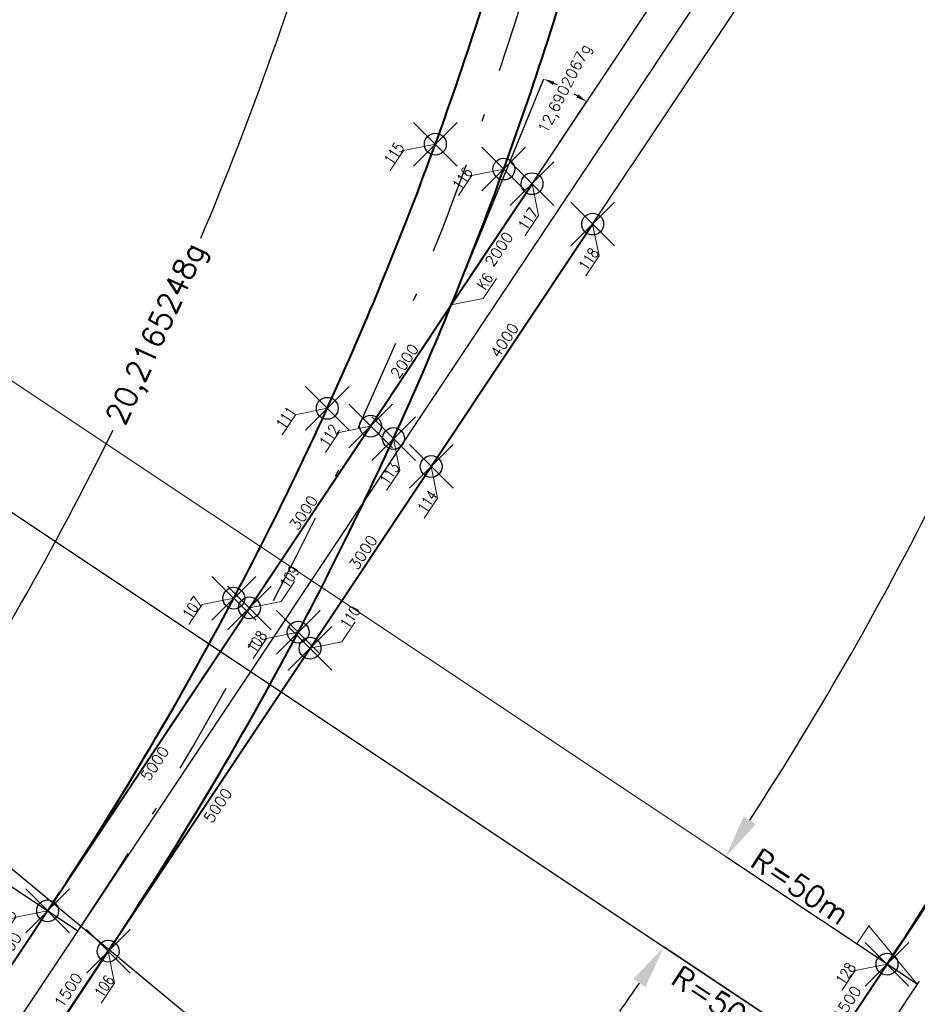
# Model space of a CAD drawing. Header units: metres. Extents: x 6603774 to 6604307, y 5739787 to 5740703.
# Tile 18 of 30: x 6604026 to 6604038, y 5739853 to 5739866. Entities that reach past the tile are written whole.
import ezdxf

# ---------------------------------------------------------------- set-up
doc = ezdxf.new("R2010")
doc.units = ezdxf.units.M
doc.header["$PDMODE"] = 35
doc.header["$PDSIZE"] = 0.3
doc.linetypes.add('DASHDOT', pattern=[25.4, 12.7, -6.35, 0, -6.35])
doc.layers.add('-punkty-specyf', color=7, linetype='Continuous')
for name, color, linetype, lineweight in [('-spec-dług-szyn', 7, 'Continuous', 20), ('-spec-wym-k-wewn', 6, 'Continuous', 13), ('-spec-wym-k-zewn', 30, 'Continuous', 13), ('-spec-wym-kąt-blok', 160, 'Continuous', 13), ('mat-szyna 76C1(VK Ri60)', 3, 'Continuous', 40), ('mat-szyna R60R2', 7, 'Continuous', 40), ('OSIE_TORU', 10, 'DASHDOT', 30), ('szyna 59R2 (między zwr. a krzyż.)', 222, 'Continuous', 40), ('szyna 60R2 (między zwr. a krzyż.)', 254, 'Continuous', 40), ('T_szyny 60R2 R290', 14, 'Continuous', 40), ('wsp-KrzyżownicRZ', 1, 'Continuous', 15), ('wsp-tocznej-szyn RZ', 114, 'Continuous', 15), ('zwrotnica R50m', 140, 'Continuous', 40)]:
    doc.layers.add(name, color=color, linetype=linetype, lineweight=lineweight)
doc.styles.add('dług-szyn', font='txt.shx')
doc.styles.add('prom-specyf', font='txt.shx')
doc.styles.add('WSP', font='txt.shx', dxfattribs={"width": 0.8})
doc.dimstyles.new('Długości-szyn-spec', dxfattribs={"dimtxt": 0.15, "dimasz": 0.01, "dimexe": 1.25, "dimexo": 0, "dimgap": 0, "dimtad": 0, "dimdec": 0, "dimlfac": 1000, "dimtxsty": 'dług-szyn', "dimblk": 'NONE', "dimcen": 0, "dimse1": 1, "dimse2": 1, "dimsd1": 1, "dimsd2": 1, "dimaunit": 1, "dimadec": 3, "dimazin": 0, "dimtfac": 1, "dimtdec": 0, "dimtmove": 0, "dimatfit": 3, "dimldrblk": 'NONE', "dimfxl": 1, "dimtolj": 1, "dimarcsym": 0})
doc.dimstyles.new('krzyz-tory-w-100-kąty', dxfattribs={"dimtxt": 0.15, "dimasz": 0.15, "dimexe": 0, "dimexo": 0, "dimgap": 0.03, "dimtad": 0, "dimdec": 0, "dimtxsty": 'prom-specyf', "dimcen": 0, "dimaunit": 2, "dimadec": 7, "dimazin": 0, "dimtfac": 1, "dimtdec": 0, "dimtmove": 0, "dimatfit": 3, "dimfxl": 1, "dimarcsym": 0})
doc.dimstyles.new('Strzałka -pra-duża-spec', dxfattribs={"dimtxt": 0.3, "dimasz": 1.2, "dimexe": 0, "dimexo": 0, "dimgap": 0.005, "dimtad": 3, "dimjust": 1, "dimdec": 0, "dimzin": 0, "dimdsep": 46, "dimtxsty": 'prom-specyf', "dimblk": 'STRZAŁKA1', "dimcen": 0, "dimdle": 0.6, "dimclrd": 256, "dimadec": 0, "dimazin": 0, "dimtfac": 0.75, "dimtdec": 0, "dimtofl": 0, "dimtmove": 2, "dimatfit": 3, "dimfxl": 1, "dimtolj": 1, "dimtzin": 0, "dimlwd": -1, "dimarcsym": 0})
doc.dimstyles.new('Strzałka -pra-spec', dxfattribs={"dimtxt": 0.3, "dimasz": 1, "dimexe": 0, "dimexo": 0, "dimgap": 0.005, "dimtad": 3, "dimjust": 1, "dimdec": 0, "dimzin": 0, "dimdsep": 46, "dimtxsty": 'prom-specyf', "dimblk": 'STRZAŁKA1', "dimcen": 0, "dimdle": 0.6, "dimclrd": 256, "dimadec": 0, "dimazin": 0, "dimtfac": 0.75, "dimtdec": 0, "dimtofl": 0, "dimtmove": 2, "dimatfit": 3, "dimfxl": 1, "dimtolj": 1, "dimtzin": 0, "dimlwd": -1, "dimarcsym": 0})
doc.dimstyles.new('Strzałka le--spec', dxfattribs={"dimtxt": 0.3, "dimasz": 1, "dimexe": 0, "dimexo": 0, "dimgap": 0.02, "dimtad": 1, "dimdec": 0, "dimzin": 0, "dimdsep": 46, "dimtxsty": 'prom-specyf', "dimblk": 'STZRAŁKA-LEWA', "dimcen": 0, "dimdle": 0.6, "dimadec": 0, "dimazin": 0, "dimtfac": 0.75, "dimtdec": 0, "dimtofl": 0, "dimtmove": 2, "dimatfit": 3, "dimfxl": 1, "dimtolj": 1, "dimtzin": 0, "dimarcsym": 0})
doc.dimstyles.new('Strzałka le-duża-spec', dxfattribs={"dimtxt": 0.3, "dimasz": 1.2, "dimexe": 0, "dimexo": 0, "dimgap": 0.02, "dimtad": 1, "dimdec": 0, "dimzin": 0, "dimdsep": 46, "dimtxsty": 'prom-specyf', "dimblk": 'STZRAŁKA-LEWA', "dimcen": 0, "dimdle": 0.6, "dimadec": 0, "dimazin": 0, "dimtfac": 0.75, "dimtdec": 0, "dimtofl": 0, "dimtmove": 2, "dimatfit": 3, "dimfxl": 1, "dimtolj": 1, "dimtzin": 0, "dimarcsym": 0})
doc.dimstyles.new('tory-w-100-kąty', dxfattribs={"dimtxt": 0.15, "dimasz": 0.6, "dimexe": 0, "dimexo": 0, "dimgap": 0, "dimtad": 0, "dimdec": 0, "dimtxsty": 'prom-specyf', "dimcen": 0, "dimaunit": 2, "dimadec": 7, "dimazin": 0, "dimtfac": 1, "dimtdec": 0, "dimtmove": 0, "dimatfit": 3, "dimfxl": 1, "dimarcsym": 0})

# ---------------------------------------------------------------- blocks, each defined once
blk = doc.blocks.new('STZRAŁKA-LEWA')
for p, q in [((-1, 0), (0, 0)), ((0, 0), (-1, -0.299)), ((-1, 0), (-1, -0.299))]:
    blk.add_line(p, q)
blk = doc.blocks.new('*D65')
at = {"layer": '-spec-wym-k-zewn', "color": 0, "lineweight": -2, "transparency": 16777216}
blk.add_line((6604082.038, 5739854.567), (6604034.429, 5739867.75), dxfattribs=at)
at = {"layer": 'Defpoints', "color": 0, "transparency": 16777216}
for p in [(6604033.273, 5739868.07), (6604081.459, 5739854.727)]:
    blk.add_point(p, dxfattribs=at)
at = {"layer": '-spec-wym-k-zewn', "color": 0, "lineweight": -2, "transparency": 16777216, "xscale": 1.2, "yscale": 1.2, "zscale": 1.2, "rotation": 164.5225673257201}
blk.add_blockref('STZRAŁKA-LEWA', (6604033.273, 5739868.07), dxfattribs=at)
at = {"layer": '-spec-wym-k-zewn', "color": 0, "transparency": 16777216, "insert": (6604037.75, 5739867.045), "char_height": 0.3, "attachment_point": 5, "rotation": 344.5226, "style": 'prom-specyf'}
blk.add_mtext('\\A1;R=50m', dxfattribs=at)
blk = doc.blocks.new('*D67')
at = {"layer": '-spec-wym-k-zewn', "color": 0, "lineweight": -2, "transparency": 16777216}
for p, q in [((6604039.848, 5739882.45), (6604041.077, 5739881.631)), ((6604033.273, 5739868.07), (6604034.696, 5739867.676))]:
    blk.add_line(p, q, dxfattribs=at)
for start, end in [(147.0362, 153.7127), (157.1375, 163.8141)]:
    blk.add_arc((6604081.459, 5739854.727), 48.523, start, end, dxfattribs=at)
at = {"layer": '-spec-wym-k-zewn', "color": 0, "transparency": 16777216}
for points in [[(6604040.664, 5739881.184), (6604040.831, 5739881.074), (6604041.077, 5739881.631)], [(6604034.956, 5739868.226), (6604034.764, 5739868.281), (6604034.696, 5739867.676)]]:
    blk.add_solid(points, dxfattribs=at)
at = {"layer": 'Defpoints', "color": 0, "transparency": 16777216}
for p in [(6604039.848, 5739882.45), (6604038.461, 5739877.213), (6604033.273, 5739868.07), (6604081.459, 5739854.727)]:
    blk.add_point(p, dxfattribs=at)
at = {"layer": '-spec-wym-k-zewn', "color": 0, "transparency": 16777216, "insert": (6604037.332, 5739874.907), "char_height": 0.3, "attachment_point": 5, "rotation": 65.4251, "style": 'prom-specyf'}
blk.add_mtext('20,2165248g', dxfattribs=at)
blk = doc.blocks.new('*D68')
at = {"layer": '-spec-wym-k-zewn', "color": 0, "lineweight": -2, "transparency": 16777216}
for p, q in [((6604033.273, 5739868.07), (6604030.354, 5739868.878)), ((6604026.697, 5739853.691), (6604024.177, 5739855.37))]:
    blk.add_line(p, q, dxfattribs=at)
for start, end in [(337.1941, 343.7907), (327.0596, 333.6562)]:
    blk.add_arc((6603985.086, 5739881.413), 46.972, start, end, dxfattribs=at)
at = {"layer": '-spec-wym-k-zewn', "color": 0, "transparency": 16777216}
for points in [[(6604030.094, 5739868.329), (6604030.287, 5739868.274), (6604030.354, 5739868.878)], [(6604024.59, 5739855.817), (6604024.423, 5739855.926), (6604024.177, 5739855.37)]]:
    blk.add_solid(points, dxfattribs=at)
at = {"layer": 'Defpoints', "color": 0, "transparency": 16777216}
for p in [(6603985.086, 5739881.413), (6604033.273, 5739868.07), (6604026.71, 5739859.646), (6604026.697, 5739853.691)]:
    blk.add_point(p, dxfattribs=at)
at = {"layer": '-spec-wym-k-zewn', "color": 0, "transparency": 16777216, "insert": (6604027.803, 5739861.879), "char_height": 0.3, "attachment_point": 5, "rotation": 65.4251, "style": 'prom-specyf'}
blk.add_mtext('20,2165248g', dxfattribs=at)
blk = doc.blocks.new('*D75')
at = {"layer": '-spec-wym-k-wewn', "color": 0, "lineweight": -2, "transparency": 16777216}
blk.add_line((6604014.563, 5739863.855), (6604033.498, 5739848.151), dxfattribs=at)
at = {"layer": 'Defpoints', "color": 0, "transparency": 16777216}
for p in [(6604015.025, 5739863.472), (6604034.267, 5739847.513)]:
    blk.add_point(p, dxfattribs=at)
at = {"layer": '-spec-wym-k-wewn', "color": 0, "lineweight": -2, "transparency": 16777216, "rotation": 320.3276950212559}
blk.add_blockref('STZRAŁKA-LEWA', (6604034.267, 5739847.513), dxfattribs=at)
at = {"layer": '-spec-wym-k-wewn', "color": 0, "transparency": 16777216, "insert": (6604032.597, 5739848.588), "char_height": 0.3, "attachment_point": 5, "rotation": 320.3277, "style": 'prom-specyf'}
blk.add_mtext('\\A1;R=25m', dxfattribs=at)
blk = doc.blocks.new('STRZAŁKA1')
for p, q in [((0, 0), (-1, 0.299)), ((-1, 0), (-1, 0.299)), ((-1, 0), (0, 0))]:
    blk.add_line(p, q)
blk = doc.blocks.new('*D76')
at = {"layer": '-spec-wym-k-wewn', "transparency": 16777216}
blk.add_line((6604033.344, 5739848.279), (6603995.32, 5739879.815), dxfattribs=at)
at = {"layer": 'Defpoints', "color": 0, "transparency": 16777216}
for p in [(6603995.782, 5739879.432), (6604034.267, 5739847.513)]:
    blk.add_point(p, dxfattribs=at)
at = {"layer": '-spec-wym-k-wewn', "transparency": 16777216, "xscale": 1.2, "yscale": 1.2, "zscale": 1.2, "rotation": 320.3276949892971}
blk.add_blockref('STRZAŁKA1', (6604034.267, 5739847.513), dxfattribs=at)
at = {"layer": '-spec-wym-k-wewn', "color": 0, "transparency": 16777216, "insert": (6604032.878, 5739848.986), "char_height": 0.3, "attachment_point": 5, "rotation": 320.3277, "style": 'prom-specyf'}
blk.add_mtext('\\A1;R=50m', dxfattribs=at)
blk = doc.blocks.new('*D77')
at = {"layer": '-spec-wym-k-wewn', "color": 0, "lineweight": -2, "transparency": 16777216}
blk.add_line((6603995.283, 5739879.765), (6604036.395, 5739852.376), dxfattribs=at)
at = {"layer": 'Defpoints', "color": 0, "transparency": 16777216}
for p in [(6603995.782, 5739879.432), (6604037.393, 5739851.71)]:
    blk.add_point(p, dxfattribs=at)
at = {"layer": '-spec-wym-k-wewn', "color": 0, "lineweight": -2, "transparency": 16777216, "xscale": 1.2, "yscale": 1.2, "zscale": 1.2, "rotation": 326.3276949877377}
blk.add_blockref('STZRAŁKA-LEWA', (6604037.393, 5739851.71), dxfattribs=at)
at = {"layer": '-spec-wym-k-wewn', "color": 0, "transparency": 16777216, "insert": (6604035.528, 5739852.69), "char_height": 0.3, "attachment_point": 5, "rotation": 326.3277, "style": 'prom-specyf'}
blk.add_mtext('\\A1;R=50m', dxfattribs=at)
blk = doc.blocks.new('*D78')
at = {"layer": '-spec-wym-k-wewn', "transparency": 16777216}
blk.add_line((6604037.393, 5739853.513), (6603996.114, 5739881.013), dxfattribs=at)
at = {"layer": 'Defpoints', "color": 0, "transparency": 16777216}
for p in [(6603996.614, 5739880.681), (6604038.225, 5739852.959)]:
    blk.add_point(p, dxfattribs=at)
at = {"layer": '-spec-wym-k-wewn', "transparency": 16777216, "rotation": 326.3276949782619}
blk.add_blockref('STRZAŁKA1', (6604038.225, 5739852.959), dxfattribs=at)
at = {"layer": '-spec-wym-k-wewn', "color": 0, "transparency": 16777216, "insert": (6604036.617, 5739854.3), "char_height": 0.3, "attachment_point": 5, "rotation": 326.3277, "style": 'prom-specyf'}
blk.add_mtext('\\A1;R=50m', dxfattribs=at)
blk = doc.blocks.new('*D83')
at = {"layer": '-spec-wym-k-wewn', "color": 0, "lineweight": -2, "transparency": 16777216}
for p, q in [((6604034.267, 5739847.513), (6604031.785, 5739849.571)), ((6604016.056, 5739838.494), (6604015.923, 5739841.716))]:
    blk.add_line(p, q, dxfattribs=at)
for start, end in [(300.2297, 318.7489), (273.9423, 292.4615)]:
    blk.add_arc((6604015.025, 5739863.472), 21.775, start, end, dxfattribs=at)
at = {"layer": '-spec-wym-k-wewn', "color": 0, "transparency": 16777216}
for points in [[(6604031.32, 5739849.18), (6604031.472, 5739849.05), (6604031.785, 5739849.571)], [(6604016.527, 5739841.649), (6604016.516, 5739841.849), (6604015.923, 5739841.716)]]:
    blk.add_solid(points, dxfattribs=at)
at = {"layer": 'Defpoints', "color": 0, "transparency": 16777216}
for p in [(6604015.025, 5739863.472), (6604034.267, 5739847.513), (6604027.308, 5739845.493), (6604016.056, 5739838.494)]:
    blk.add_point(p, dxfattribs=at)
at = {"layer": '-spec-wym-k-wewn', "color": 0, "transparency": 16777216, "insert": (6604024.688, 5739843.959), "char_height": 0.3, "attachment_point": 5, "rotation": 26.3456, "style": 'prom-specyf'}
blk.add_mtext('53,2935152g', dxfattribs=at)
blk = doc.blocks.new('*D84')
at = {"layer": '-spec-wym-k-wewn', "color": 0, "lineweight": -2, "transparency": 16777216}
for p, q in [((6604037.393, 5739851.71), (6604034.745, 5739853.475)), ((6604034.267, 5739847.513), (6604031.818, 5739849.544))]:
    blk.add_line(p, q, dxfattribs=at)
for start, end in [(325.0107, 325.5934), (321.062, 321.6447)]:
    blk.add_arc((6603995.782, 5739879.432), 46.818, start, end, dxfattribs=at)
at = {"layer": '-spec-wym-k-wewn', "color": 0, "transparency": 16777216}
for points in [[(6604034.326, 5739853.033), (6604034.492, 5739852.921), (6604034.745, 5739853.475)], [(6604032.275, 5739849.945), (6604032.121, 5739850.072), (6604031.818, 5739849.544)]]:
    blk.add_solid(points, dxfattribs=at)
at = {"layer": 'Defpoints', "color": 0, "transparency": 16777216}
for p in [(6603995.782, 5739879.432), (6604037.393, 5739851.71), (6604032.839, 5739850.82), (6604034.267, 5739847.513)]:
    blk.add_point(p, dxfattribs=at)
at = {"layer": '-spec-wym-k-wewn', "color": 0, "transparency": 16777216, "insert": (6604033.333, 5739851.471), "char_height": 0.3, "attachment_point": 5, "rotation": 53.3277, "style": 'prom-specyf'}
blk.add_mtext('6,6666667g', dxfattribs=at)
blk = doc.blocks.new('*D85')
at = {"layer": '-spec-wym-k-wewn', "color": 0, "lineweight": -2, "transparency": 16777216}
for p, q in [((6604044.801, 5739867.338), (6604041.755, 5739868.181)), ((6604038.225, 5739852.959), (6604035.595, 5739854.71))]:
    blk.add_line(p, q, dxfattribs=at)
for start, end in [(337.1991, 343.7886), (327.0616, 333.6512)]:
    blk.add_arc((6603996.614, 5739880.681), 46.84, start, end, dxfattribs=at)
at = {"layer": '-spec-wym-k-wewn', "color": 0, "transparency": 16777216}
for points in [[(6604041.495, 5739867.631), (6604041.688, 5739867.576), (6604041.755, 5739868.181)], [(6604036.008, 5739855.157), (6604035.841, 5739855.267), (6604035.595, 5739854.71)]]:
    blk.add_solid(points, dxfattribs=at)
at = {"layer": 'Defpoints', "color": 0, "transparency": 16777216}
for p in [(6603996.614, 5739880.681), (6604044.801, 5739867.338), (6604038.121, 5739858.974), (6604038.225, 5739852.959)]:
    blk.add_point(p, dxfattribs=at)
at = {"layer": '-spec-wym-k-wewn', "color": 0, "transparency": 16777216, "insert": (6604039.211, 5739861.201), "char_height": 0.3, "attachment_point": 5, "rotation": 65.4251, "style": 'prom-specyf'}
blk.add_mtext('20,2165248g', dxfattribs=at)
blk = doc.blocks.new('Wsp-pg50(s)')
for p, q in [((0, 0), (315, 315)), ((315, 315), (645, 315))]:
    blk.add_line(p, q)
at = {"style": 'WSP', "width": 0.8}
blk.add_attdef('WSP', (330, 352), '', height=150, dxfattribs=at)
blk = doc.blocks.new('*D317')
at = {"layer": 'Defpoints', "color": 0, "transparency": 16777216}
for p in [(6604029.053, 5739858.13), (6604029.14, 5739858.072), (6604026.281, 5739853.968)]:
    blk.add_point(p, dxfattribs=at)
at = {"layer": '-spec-dług-szyn', "color": 0, "transparency": 16777216, "insert": (6604027.754, 5739855.991), "char_height": 0.15, "attachment_point": 5, "rotation": 56.3277, "style": 'dług-szyn'}
blk.add_mtext('\\A1;5000', dxfattribs=at)
blk = doc.blocks.new('_None')
blk = doc.blocks.new('*D318')
at = {"layer": 'Defpoints', "color": 0, "transparency": 16777216}
for p in [(6604029.885, 5739857.575), (6604030.004, 5739857.496), (6604027.113, 5739853.414)]:
    blk.add_point(p, dxfattribs=at)
at = {"layer": '-spec-dług-szyn', "color": 0, "transparency": 16777216, "insert": (6604028.618, 5739855.416), "char_height": 0.15, "attachment_point": 5, "rotation": 56.3277, "style": 'dług-szyn'}
blk.add_mtext('\\A1;5000', dxfattribs=at)
blk = doc.blocks.new('*D319')
at = {"layer": 'Defpoints', "color": 0, "transparency": 16777216}
for p in [(6604040.581, 5739857.397), (6604040.68, 5739857.331), (6604037.809, 5739853.236)]:
    blk.add_point(p, dxfattribs=at)
at = {"layer": '-spec-dług-szyn', "color": 0, "transparency": 16777216, "insert": (6604039.294, 5739855.25), "char_height": 0.15, "attachment_point": 5, "rotation": 56.3277, "style": 'dług-szyn'}
blk.add_mtext('\\A1;5000', dxfattribs=at)
blk = doc.blocks.new('*D321')
at = {"layer": 'Defpoints', "color": 0, "transparency": 16777216}
for p in [(6604030.627, 5739860.685), (6604030.716, 5739860.626), (6604029.053, 5739858.13)]:
    blk.add_point(p, dxfattribs=at)
at = {"layer": '-spec-dług-szyn', "color": 0, "transparency": 16777216, "insert": (6604029.796, 5739859.437), "char_height": 0.15, "attachment_point": 5, "rotation": 56.3277, "style": 'dług-szyn'}
blk.add_mtext('\\A1;3000', dxfattribs=at)
blk = doc.blocks.new('*D322')
at = {"layer": 'Defpoints', "color": 0, "transparency": 16777216}
for p in [(6604031.736, 5739862.35), (6604031.825, 5739862.291), (6604030.716, 5739860.626)]:
    blk.add_point(p, dxfattribs=at)
at = {"layer": '-spec-dług-szyn', "color": 0, "transparency": 16777216, "insert": (6604031.182, 5739861.518), "char_height": 0.15, "attachment_point": 5, "rotation": 56.3277, "style": 'dług-szyn'}
blk.add_mtext('\\A1;2000', dxfattribs=at)
blk = doc.blocks.new('*D323')
at = {"layer": 'Defpoints', "color": 0, "transparency": 16777216}
for p in [(6604032.934, 5739863.955), (6604033.034, 5739863.888), (6604031.825, 5739862.291)]:
    blk.add_point(p, dxfattribs=at)
at = {"layer": '-spec-dług-szyn', "color": 0, "transparency": 16777216, "insert": (6604032.48, 5739863.056), "char_height": 0.15, "attachment_point": 5, "rotation": 56.3277, "style": 'dług-szyn'}
blk.add_mtext('\\A1;2000', dxfattribs=at)
blk = doc.blocks.new('*D324')
at = {"layer": 'Defpoints', "color": 0, "transparency": 16777216}
for p in [(6604031.446, 5739860.14), (6604031.549, 5739860.072), (6604029.885, 5739857.575)]:
    blk.add_point(p, dxfattribs=at)
at = {"layer": '-spec-dług-szyn', "color": 0, "transparency": 16777216, "insert": (6604030.614, 5739858.892), "char_height": 0.15, "attachment_point": 5, "rotation": 56.3277, "style": 'dług-szyn'}
blk.add_mtext('\\A1;3000', dxfattribs=at)
blk = doc.blocks.new('*D325')
at = {"layer": 'Defpoints', "color": 0, "transparency": 16777216}
for p in [(6604033.664, 5739863.469), (6604033.766, 5739863.401), (6604031.549, 5739860.072)]:
    blk.add_point(p, dxfattribs=at)
at = {"layer": '-spec-dług-szyn', "color": 0, "transparency": 16777216, "insert": (6604032.555, 5739861.805), "char_height": 0.15, "attachment_point": 5, "rotation": 56.3277, "style": 'dług-szyn'}
blk.add_mtext('\\A1;4000', dxfattribs=at)
blk = doc.blocks.new('*D333')
at = {"layer": '-spec-wym-kąt-blok', "color": 0, "lineweight": -2, "transparency": 16777216}
for p, q in [((6604031.882, 5739862.429), (6604033.095, 5739865.394)), ((6604032.934, 5739863.955), (6604033.684, 5739865.081))]:
    blk.add_line(p, q, dxfattribs=at)
for start, end in [(64.2599, 65.1854), (58.8911, 59.8152)]:
    blk.add_arc((6604031.825, 5739862.291), 3.353, start, end, dxfattribs=at)
at = {"layer": '-spec-wym-kąt-blok', "color": 0, "transparency": 16777216}
for points in [[(6604033.222, 5739865.311), (6604033.242, 5739865.357), (6604033.095, 5739865.394)], [(6604033.571, 5739865.182), (6604033.544, 5739865.14), (6604033.684, 5739865.081)]]:
    blk.add_solid(points, dxfattribs=at)
at = {"layer": 'Defpoints', "color": 0, "transparency": 16777216}
for p in [(6604033.495, 5739865.198), (6604032.934, 5739863.955), (6604031.882, 5739862.429), (6604031.825, 5739862.291), (6604031.825, 5739862.291)]:
    blk.add_point(p, dxfattribs=at)
at = {"layer": '-spec-wym-kąt-blok', "color": 0, "transparency": 16777216, "insert": (6604033.397, 5739865.252), "char_height": 0.15, "attachment_point": 5, "rotation": 63, "style": 'prom-specyf'}
blk.add_mtext('12,6902067g', dxfattribs=at)
blk = doc.blocks.new('*D369')
at = {"layer": 'Defpoints', "color": 0, "transparency": 16777216}
for p in [(6604038.5, 5739852.76), (6604038.634, 5739852.67), (6604037.802, 5739851.422)]:
    blk.add_point(p, dxfattribs=at)
at = {"layer": '-spec-dług-szyn', "color": 0, "transparency": 16777216, "insert": (6604038.084, 5739852.135), "char_height": 0.15, "attachment_point": 5, "rotation": 56.3277, "style": 'dług-szyn'}
blk.add_mtext('\\A1;1500', dxfattribs=at)
blk = doc.blocks.new('*D370')
at = {"layer": 'Defpoints', "color": 0, "transparency": 16777216}
for p in [(6604037.675, 5739853.325), (6604037.809, 5739853.236), (6604036.977, 5739851.987)]:
    blk.add_point(p, dxfattribs=at)
at = {"layer": '-spec-dług-szyn', "color": 0, "transparency": 16777216, "insert": (6604037.259, 5739852.701), "char_height": 0.15, "attachment_point": 5, "rotation": 56.3277, "style": 'dług-szyn'}
blk.add_mtext('\\A1;1500', dxfattribs=at)
blk = doc.blocks.new('*D371')
at = {"layer": 'Defpoints', "color": 0, "transparency": 16777216}
for p in [(6604026.979, 5739853.503), (6604027.113, 5739853.414), (6604026.281, 5739852.166)]:
    blk.add_point(p, dxfattribs=at)
at = {"layer": '-spec-dług-szyn', "color": 0, "transparency": 16777216, "insert": (6604026.563, 5739852.879), "char_height": 0.15, "attachment_point": 5, "rotation": 56.3277, "style": 'dług-szyn'}
blk.add_mtext('\\A1;1500', dxfattribs=at)
blk = doc.blocks.new('*D372')
at = {"layer": 'Defpoints', "color": 0, "transparency": 16777216}
for p in [(6604026.147, 5739854.058), (6604026.281, 5739853.968), (6604025.449, 5739852.72)]:
    blk.add_point(p, dxfattribs=at)
at = {"layer": '-spec-dług-szyn', "color": 0, "transparency": 16777216, "insert": (6604025.731, 5739853.434), "char_height": 0.15, "attachment_point": 5, "rotation": 56.3277, "style": 'dług-szyn'}
blk.add_mtext('\\A1;1500', dxfattribs=at)

msp = doc.modelspace()

# ---------------------------------------------------------------- linework, layer by layer
at = {"layer": '-punkty-specyf'}
for p in [(6604031.6059, 5739864.4979), (6604032.5457, 5739864.1562), (6604032.9341, 5739863.9551), (6604033.7663, 5739863.4006), (6604030.1216, 5739860.8701), (6604030.7163, 5739860.6262), (6604031.0314, 5739860.4551), (6604031.5486, 5739860.0718), (6604028.8383, 5739858.2623), (6604029.053, 5739858.1295), (6604029.7222, 5739857.7946), (6604029.8852, 5739857.5751), (6604026.2808, 5739853.9684), (6604027.113, 5739853.414), (6604037.8087, 5739853.2358)]:
    msp.add_point(p, dxfattribs=at)
at = {"layer": '-spec-wym-kąt-blok'}
msp.add_line((6604031.882, 5739862.4295), (6604031.8252, 5739862.2906), dxfattribs=at)
for p, q in [((6604032.9341, 5739863.9551), (6604108.2066, 5739976.9397)), ((6604033.7663, 5739863.4006), (6604109.0388, 5739976.3852))]:
    msp.add_line(p, q)
at = {"layer": 'mat-szyna 76C1(VK Ri60)', "ltscale": 3, "flags": 128}
for points in [[(6604030.1216, 5739860.8701, 0.0198046), (6604031.6059, 5739864.4979)], [(6604031.8252, 5739862.2906, 0.0099013), (6604032.5457, 5739864.1562, 0.0099013)], [(6604031.0314, 5739860.4551, 0.0099013), (6604031.8252, 5739862.2906)]]:
    msp.add_lwpolyline(points, format="xyb", dxfattribs=at)
for points in [[(6604031.8252, 5739862.2906), (6604032.9341, 5739863.9551)], [(6604031.5486, 5739860.0718), (6604033.7663, 5739863.4006)], [(6604030.7163, 5739860.6262), (6604031.8252, 5739862.2906)]]:
    msp.add_lwpolyline(points, dxfattribs=at)
at = {"layer": 'mat-szyna R60R2'}
for p, q in [((6604025.4491, 5739852.7201), (6604026.2808, 5739853.9684)), ((6604026.2814, 5739852.1656), (6604027.113, 5739853.414)), ((6604036.9771, 5739851.9874), (6604037.8087, 5739853.2358))]:
    msp.add_line(p, q, dxfattribs=at)
at = {"layer": 'OSIE_TORU', "ltscale": 0.1, "flags": 128}
for points in [[(6604026.6969, 5739853.6912, 0.0795573), (6604033.2726, 5739868.0704, -0.0795573), (6604039.8483, 5739882.4495), (6604128.3356, 5740015.2698)], [(6604010.8225, 5739838.5518, 0.0261859), (6604016.0558, 5739838.4937, 0.2123931), (6604034.2675, 5739847.5125, 0.0261859), (6604037.3932, 5739851.7102), (6604100.0764, 5739945.7982, 0.0795573), (6604106.652, 5739960.1774), (6604115.1984, 5739991.0416, -0.0795573), (6604121.774, 5740005.4208)]]:
    msp.add_lwpolyline(points, format="xyb", dxfattribs=at)
at = {"layer": 'OSIE_TORU', "linetype": 'ByBlock', "ltscale": 0.1, "flags": 128}
msp.add_lwpolyline([(6603999.2946, 5739839.2845, 0.0261859), (6604004.5278, 5739839.2263, 0.2123931), (6604022.7395, 5739848.2452, 0.0261859), (6604025.8652, 5739852.4429), (6604108.6227, 5739976.6625, 0.0795573), (6604115.1984, 5739991.0416)], format="xyb", dxfattribs=at)
at = {"layer": 'szyna 59R2 (między zwr. a krzyż.)', "flags": 128}
for points in [[(6604028.8383, 5739858.2623, 0.0146819), (6604030.1216, 5739860.8701)], [(6604029.7222, 5739857.7946, 0.0146819), (6604031.0314, 5739860.4551)]]:
    msp.add_lwpolyline(points, format="xyb", dxfattribs=at)
at = {"layer": 'szyna 60R2 (między zwr. a krzyż.)', "flags": 128}
for points in [[(6604029.053, 5739858.1295), (6604030.7163, 5739860.6262)], [(6604029.8852, 5739857.5751), (6604031.5486, 5739860.0718)]]:
    msp.add_lwpolyline(points, dxfattribs=at)
at = {"layer": 'T_szyny 60R2 R290', "ltscale": 3, "flags": 128}
for points in [[(6604031.6059, 5739864.4979, 0.0196573), (6604032.7907, 5739868.2038, -0.0795573), (6604039.4321, 5739882.7268)], [(6604032.5457, 5739864.1562, 0.0196573), (6604033.7544, 5739867.9369, -0.0795573), (6604040.2644, 5739882.1723)]]:
    msp.add_lwpolyline(points, format="xyb", dxfattribs=at)
at = {"layer": 'zwrotnica R50m', "flags": 128}
for points in [[(6604026.2808, 5739853.9684, 0.0252579), (6604028.8383, 5739858.2623, 0.0252579)], [(6604027.113, 5739853.414, 0.0252578), (6604029.7222, 5739857.7946, 0.0252578)], [(6604037.8087, 5739853.2358, 0.0252579), (6604040.3662, 5739857.5297, 0.0252579)]]:
    msp.add_lwpolyline(points, format="xyb", dxfattribs=at)
for points in [[(6604026.2808, 5739853.9684), (6604029.053, 5739858.1295)], [(6604027.113, 5739853.414), (6604029.8852, 5739857.5751)], [(6604037.8087, 5739853.2358), (6604040.5809, 5739857.3969)]]:
    msp.add_lwpolyline(points, dxfattribs=at)

# ---------------------------------------------------------------- block references
at = {"layer": 'wsp-KrzyżownicRZ'}
ref = msp.add_blockref('Wsp-pg50(s)', (6604031.8252, 5739862.2906), dxfattribs=dict(at, xscale=-0.0009999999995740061, yscale=0.0009999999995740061, zscale=0.0009999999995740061, rotation=236.3276950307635))
ref.add_attrib('WSP', 'K6', (6604032.2902, 5739862.4853), dxfattribs={"layer": '0', "height": 0.15, "rotation": 56.3277, "style": 'WSP', "width": 0.8})
at = {"layer": 'wsp-tocznej-szyn RZ'}
ref = msp.add_blockref('Wsp-pg50(s)', (6604031.6059, 5739864.4979), dxfattribs=dict(at, xscale=-0.0009999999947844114, yscale=0.0009999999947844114, zscale=0.0009999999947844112, rotation=56.32769507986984))
ref.add_attrib('WSP', '115', (6604031.0149, 5739864.1985), dxfattribs={"layer": '0', "height": 0.15, "rotation": 56.3277, "style": 'WSP', "width": 0.8})
ref = msp.add_blockref('Wsp-pg50(s)', (6604032.5457, 5739864.1562), dxfattribs=dict(at, xscale=-0.0009999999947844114, yscale=0.0009999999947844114, zscale=0.0009999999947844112, rotation=56.32769507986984))
ref.add_attrib('WSP', '116', (6604031.9547, 5739863.8568), dxfattribs={"layer": '0', "height": 0.15, "rotation": 56.3277, "style": 'WSP', "width": 0.8})
ref = msp.add_blockref('Wsp-pg50(s)', (6604032.9341, 5739863.9551), dxfattribs=dict(at, xscale=0.0009999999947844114, yscale=0.0009999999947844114, zscale=0.0009999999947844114, rotation=236.3276950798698))
ref.add_attrib('WSP', '117', (6604032.8562, 5739863.3034), dxfattribs={"layer": '0', "height": 0.15, "rotation": 56.3277, "style": 'WSP', "width": 0.8})
ref = msp.add_blockref('Wsp-pg50(s)', (6604033.7663, 5739863.4006), dxfattribs=dict(at, xscale=0.0009999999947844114, yscale=0.0009999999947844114, zscale=0.0009999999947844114, rotation=236.3276950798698))
ref.add_attrib('WSP', '118', (6604033.6884, 5739862.749), dxfattribs={"layer": '0', "height": 0.15, "rotation": 56.3277, "style": 'WSP', "width": 0.8})
ref = msp.add_blockref('Wsp-pg50(s)', (6604030.1216, 5739860.8701), dxfattribs=dict(at, xscale=-0.0009999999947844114, yscale=0.0009999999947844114, zscale=0.0009999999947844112, rotation=56.32769507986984))
ref.add_attrib('WSP', '111', (6604029.5306, 5739860.5706), dxfattribs={"layer": '0', "height": 0.15, "rotation": 56.3277, "style": 'WSP', "width": 0.8})
ref = msp.add_blockref('Wsp-pg50(s)', (6604030.7163, 5739860.6262), dxfattribs=dict(at, xscale=-0.0009999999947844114, yscale=0.0009999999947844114, zscale=0.0009999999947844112, rotation=56.32769507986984))
ref.add_attrib('WSP', '112', (6604030.1253, 5739860.3268), dxfattribs={"layer": '0', "height": 0.15, "rotation": 56.3277, "style": 'WSP', "width": 0.8})
ref = msp.add_blockref('Wsp-pg50(s)', (6604031.0314, 5739860.4551), dxfattribs=dict(at, xscale=0.0009999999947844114, yscale=0.0009999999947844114, zscale=0.0009999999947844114, rotation=236.3276950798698))
ref.add_attrib('WSP', '113', (6604030.9535, 5739859.8034), dxfattribs={"layer": '0', "height": 0.15, "rotation": 56.3277, "style": 'WSP', "width": 0.8})
ref = msp.add_blockref('Wsp-pg50(s)', (6604031.5486, 5739860.0718), dxfattribs=dict(at, xscale=0.0009999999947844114, yscale=0.0009999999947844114, zscale=0.0009999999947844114, rotation=236.3276950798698))
ref.add_attrib('WSP', '114', (6604031.4706, 5739859.4201), dxfattribs={"layer": '0', "height": 0.15, "rotation": 56.3277, "style": 'WSP', "width": 0.8})
ref = msp.add_blockref('Wsp-pg50(s)', (6604029.053, 5739858.1295), dxfattribs=dict(at, xscale=-0.0009999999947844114, yscale=0.0009999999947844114, zscale=0.0009999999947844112, rotation=236.3276950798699))
ref.add_attrib('WSP', '109', (6604029.58, 5739858.3859), dxfattribs={"layer": '0', "height": 0.15, "rotation": 56.3277, "style": 'WSP', "width": 0.8})
ref = msp.add_blockref('Wsp-pg50(s)', (6604028.8383, 5739858.2623), dxfattribs=dict(at, xscale=-0.0009999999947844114, yscale=0.0009999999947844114, zscale=0.0009999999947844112, rotation=56.32769507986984))
ref.add_attrib('WSP', '107', (6604028.2473, 5739857.9629), dxfattribs={"layer": '0', "height": 0.15, "rotation": 56.3277, "style": 'WSP', "width": 0.8})
ref = msp.add_blockref('Wsp-pg50(s)', (6604029.8852, 5739857.5751), dxfattribs=dict(at, xscale=-0.0009999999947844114, yscale=0.0009999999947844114, zscale=0.0009999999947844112, rotation=236.3276950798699))
ref.add_attrib('WSP', '110', (6604030.4123, 5739857.8314), dxfattribs={"layer": '0', "height": 0.15, "rotation": 56.3277, "style": 'WSP', "width": 0.8})
ref = msp.add_blockref('Wsp-pg50(s)', (6604029.7222, 5739857.7946), dxfattribs=dict(at, xscale=-0.0009999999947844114, yscale=0.0009999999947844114, zscale=0.0009999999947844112, rotation=56.32769507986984))
ref.add_attrib('WSP', '108', (6604029.1312, 5739857.4952), dxfattribs={"layer": '0', "height": 0.15, "rotation": 56.3277, "style": 'WSP', "width": 0.8})
ref = msp.add_blockref('Wsp-pg50(s)', (6604026.2808, 5739853.9684), dxfattribs=dict(at, xscale=-0.0009999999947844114, yscale=0.0009999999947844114, zscale=0.0009999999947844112, rotation=56.32769507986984))
ref.add_attrib('WSP', '105', (6604025.6898, 5739853.669), dxfattribs={"layer": '0', "height": 0.15, "rotation": 56.3277, "style": 'WSP', "width": 0.8})
ref = msp.add_blockref('Wsp-pg50(s)', (6604027.113, 5739853.414), dxfattribs=dict(at, xscale=0.0009999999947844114, yscale=0.0009999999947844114, zscale=0.0009999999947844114, rotation=236.3276950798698))
ref.add_attrib('WSP', '106', (6604027.0351, 5739852.7623), dxfattribs={"layer": '0', "height": 0.15, "rotation": 56.3277, "style": 'WSP', "width": 0.8})
ref = msp.add_blockref('Wsp-pg50(s)', (6604037.8087, 5739853.2358), dxfattribs=dict(at, xscale=-0.0009999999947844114, yscale=0.0009999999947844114, zscale=0.0009999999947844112, rotation=56.32769507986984))
ref.add_attrib('WSP', '128', (6604037.2177, 5739852.9364), dxfattribs={"layer": '0', "height": 0.15, "rotation": 56.3277, "style": 'WSP', "width": 0.8})

# ---------------------------------------------------------------- dimensions: what is measured, and where the dimension line sits
at = {"layer": '-spec-dług-szyn'}
for p1, p2, distance, picture, middle in [((6604031.8252, 5739862.2906), (6604032.9341, 5739863.9551), -0.1202, '*D323', (6604032.4797, 5739863.0562)), ((6604029.053, 5739858.1295), (6604030.7163, 5739860.6262), 0.1069, '*D321', (6604029.7957, 5739859.4371)), ((6604029.8852, 5739857.5751), (6604031.5486, 5739860.0718), 0.1233, '*D324', (6604030.6143, 5739858.8918)), ((6604026.2808, 5739853.9684), (6604029.053, 5739858.1295), -0.1046, '*D317', (6604027.7539, 5739855.991)), ((6604027.113, 5739853.414), (6604029.8852, 5739857.5751), -0.1423, '*D318', (6604028.6175, 5739855.4156)), ((6604037.8087, 5739853.2358), (6604040.5809, 5739857.3969), -0.1194, '*D319', (6604039.2942, 5739855.2501)), ((6604025.4491, 5739852.7201), (6604026.2808, 5739853.9684), 0.161, '*D372', (6604025.731, 5739853.4335)), ((6604026.2814, 5739852.1656), (6604027.113, 5739853.414), 0.161, '*D371', (6604026.5632, 5739852.8791)), ((6604036.9771, 5739851.9874), (6604037.8087, 5739853.2358), 0.161, '*D370', (6604037.2589, 5739852.7009)), ((6604037.8019, 5739851.422), (6604038.6336, 5739852.6703), 0.161, '*D369', (6604038.0837, 5739852.1354))]:
    dim = msp.add_aligned_dim(p1=p1, p2=p2, distance=distance, dimstyle='Długości-szyn-spec', dxfattribs=at)
    dim.commit()
    dim.dimension.update_dxf_attribs({"geometry": picture, "text_midpoint": middle})
for base, p1, p2, picture, middle in [((6604033.6637, 5739863.469), (6604031.5486, 5739860.0718), (6604033.7663, 5739863.4006), '*D325', (6604032.5549, 5739861.8045)), ((6604031.7363, 5739862.3499), (6604030.7163, 5739860.6262), (6604031.8252, 5739862.2906), '*D322', (6604031.1818, 5739861.5177))]:
    dim = msp.add_linear_dim(base=base, p1=p1, p2=p2, angle=236.32769, dimstyle='Długości-szyn-spec', override={"dimtmove": 1}, dxfattribs=at)
    dim.commit()
    dim.dimension.update_dxf_attribs({"geometry": picture, "text_midpoint": middle})
at = {"layer": '-spec-wym-k-wewn'}
for center, mpoint, dimstyle, picture, middle in [((6603996.6137, 5739880.6807), (6604038.2248, 5739852.9586), 'Strzałka -pra-spec', '*D78', (6604036.6167, 5739854.3001)), ((6603995.7821, 5739879.4323), (6604037.3932, 5739851.7102), 'Strzałka le-duża-spec', '*D77', (6604035.528, 5739852.6896)), ((6603995.7821, 5739879.4323), (6604034.2675, 5739847.5125), 'Strzałka -pra-duża-spec', '*D76', (6604032.8778, 5739848.9862)), ((6604015.0248, 5739863.4724), (6604034.2675, 5739847.5125), 'Strzałka le--spec', '*D75', (6604032.5973, 5739848.5883))]:
    dim = msp.add_radius_dim(center=center, mpoint=mpoint, dimstyle=dimstyle, override={"dimpost": 'R=<>m'}, dxfattribs=at)
    dim.commit()
    dim.dimension.update_dxf_attribs({"geometry": picture, "text_midpoint": middle, "dimtype": 164})
for base, center, p1, p2, picture, middle in [((6604038.1210578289, 5739858.9743744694), (6603996.6137192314, 5739880.6806647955), (6604038.2248302, 5739852.9585536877), (6604044.8005010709, 5739867.3377244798), '*D85', (6604039.2112422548, 5739861.2005921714)), ((6604032.8390987, 5739850.8199956), (6603995.7820559, 5739879.4323315), (6604034.2674672, 5739847.5125395), (6604037.3931669, 5739851.7102204), '*D84', (6604033.3328088, 5739851.4710879)), ((6604027.3080133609, 5739845.4925954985), (6604015.024761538, 5739863.4724354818), (6604016.0557541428, 5739838.4937034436), (6604034.2674671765, 5739847.5125395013), '*D83', (6604024.688197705, 5739843.9590830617))]:
    dim = msp.add_angular_dim_3p(base=base, center=center, p1=p1, p2=p2, dimstyle='tory-w-100-kąty', override={"dimtxt": 0.3}, dxfattribs=at)
    dim.commit()
    dim.dimension.update_dxf_attribs({"geometry": picture, "text_midpoint": middle})
at = {"layer": '-spec-wym-k-zewn'}
for base, center, p1, picture, middle in [((6604038.4610452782, 5739877.2134244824), (6604081.4593616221, 5739854.7274263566), (6604039.8482506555, 5739882.4495374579), '*D67', (6604037.3317005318, 5739874.907239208)), ((6604026.7097610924, 5739859.6460277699), (6603985.085797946, 5739881.4133069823), (6604026.6969089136, 5739853.6911958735), '*D68', (6604027.8030086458, 5739861.8785005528))]:
    dim = msp.add_angular_dim_3p(base=base, center=center, p1=p1, p2=(6604033.2725797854, 5739868.0703666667), dimstyle='tory-w-100-kąty', override={"dimtxt": 0.3}, dxfattribs=at)
    dim.commit()
    dim.dimension.update_dxf_attribs({"geometry": picture, "text_midpoint": middle})
dim = msp.add_radius_dim(center=(6604081.4594, 5739854.7274), mpoint=(6604033.2726, 5739868.0704), dimstyle='Strzałka le-duża-spec', override={"dimpost": 'R=<>m'}, dxfattribs=at)
dim.commit()
dim.dimension.update_dxf_attribs({"geometry": '*D65', "text_midpoint": (6604037.75, 5739867.0454), "dimtype": 164})
at = {"layer": '-spec-wym-kąt-blok'}
dim = msp.add_angular_dim_2l(base=(6604033.4948588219, 5739865.1983103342), line1=((6604031.8252200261, 5739862.2906391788), (6604032.9341044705, 5739863.9550836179)), line2=((6604031.8820200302, 5739862.4294691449), (6604031.8252200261, 5739862.2906391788)), dimstyle='krzyz-tory-w-100-kąty', override={"dimtmove": 2}, dxfattribs=at)
dim.commit()
dim.dimension.update_dxf_attribs({"geometry": '*D333', "text_midpoint": (6604033.3973540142, 5739865.2521658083), "text_rotation": 243})

doc.saveas('drawing.dxf')
